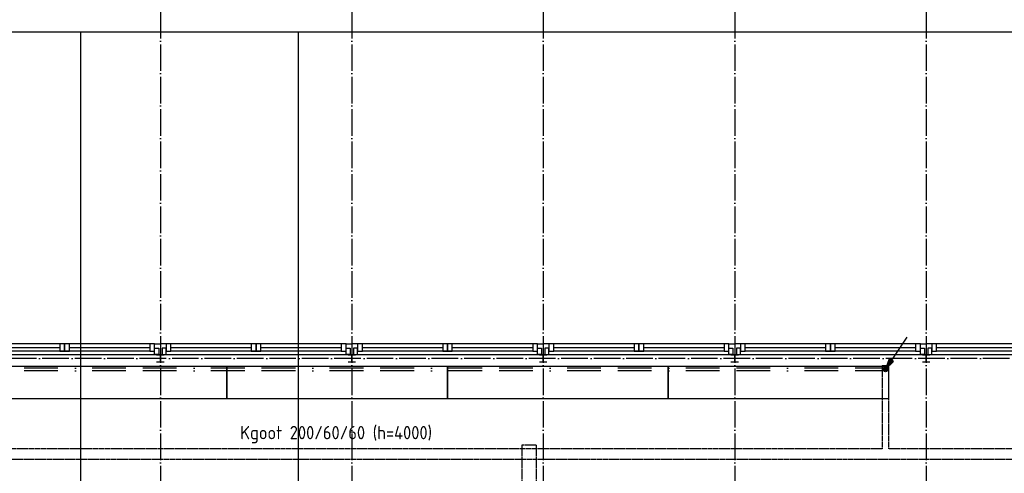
# Model space of a CAD drawing. Extents: x 0 to 1189, y 0 to 841.
# Tile 15 of 27: x 382 to 567, y 473 to 558. Entities that reach past the tile are written whole.
import ezdxf

# ---------------------------------------------------------------- set-up
doc = ezdxf.new("R2010")
doc.units = 0
doc.header["$MEASUREMENT"] = 0
for name, pattern in [('B0304', [6, 5, -0.5, 0, -0.5]), ('E0001', [1, 1, 0]), ('E0002', [22.225, 6.35, -3.175, 6.35, -3.175, 0, -3.175])]:
    doc.linetypes.add(name, pattern=pattern)
doc.layers.get('0').update_dxf_attribs({"linetype": 'CONTINUOUS'})
doc.layers.add('GOTEN', color=3, linetype='CONTINUOUS')
doc.layers.add('LABTAFELS', color=7, linetype='CONTINUOUS')
doc.styles.get("Standard").update_dxf_attribs({"font": 'ISO'})

# ---------------------------------------------------------------- blocks, each defined once
blk = doc.blocks.new('ESK1202A')
at = {"color": 0, "linetype": 'Continuous'}
blk.add_line((4, 6), (0, 0), dxfattribs=at)
at = {"color": 0}
for points in [[(0, 0), (1.53, 1.39), (0.69, 1.94), (0, 0)], [(1.11, 1.66), (1.11, 1.66)]]:
    blk.add_lwpolyline(points, dxfattribs=at)
for points in [[(0.23, 0.34), (1.36, 1.37), (0.74, 1.79)], [(0.46, 0.69), (1.2, 1.36), (0.8, 1.63)], [(0.69, 1.03), (1.04, 1.35), (0.85, 1.48)]]:
    blk.add_lwpolyline(points, close=True, dxfattribs=at)
for radius in [0.5, 0.4, 0.3, 0.2, 0.1]:
    blk.add_circle((0, 0), radius, dxfattribs=at)
at = {"flags": 1}
blk.add_attdef('LD', (4, 0), '', height=1.8, dxfattribs=at)

msp = doc.modelspace()

# ---------------------------------------------------------------- linework, layer by layer
at = {"color": 8, "linetype": 'B0304'}
for p, q in [((408.24, 773.28), (408.24, 152.37)), ((444.24, 773.28), (444.24, 152.37)), ((480.24, 773.28), (480.24, 152.37)), ((516.24, 773.28), (516.24, 152.37)), ((552.24, 773.28), (552.24, 152.37)), ((1123.04, 494.58), (73.1, 494.58))]:
    msp.add_line(p, q, dxfattribs=at)
at = {"color": 8}
for p, q in [((434.24, 555.97), (137.24, 555.97)), ((690.24, 555.97), (393.24, 555.97)), ((393.24, 555.97), (393.24, 135.97)), ((434.24, 135.97), (434.24, 555.97)), ((374.22, 496.65), (389.34, 496.65)), ((391.14, 496.65), (406.26, 496.65)), ((410.22, 496.65), (425.34, 496.65)), ((427.14, 496.65), (442.26, 496.65)), ((446.22, 496.65), (461.34, 496.65)), ((463.14, 496.65), (478.26, 496.65)), ((482.22, 496.65), (497.34, 496.65)), ((499.14, 496.65), (514.26, 496.65)), ((518.22, 496.65), (533.34, 496.65)), ((535.14, 496.65), (550.26, 496.65)), ((554.22, 496.65), (569.34, 496.65))]:
    msp.add_line(p, q, dxfattribs=at)
at = {"color": 8, "linetype": 'ByBlock'}
for p, q in [((406.26, 497.34), (374.22, 497.34)), ((390.24, 497.34), (389.34, 497.34)), ((389.34, 497.34), (389.34, 495.95)), ((391.14, 497.34), (390.24, 497.34)), ((390.24, 497.34), (390.24, 495.95)), ((390.24, 495.95), (390.24, 497.34)), ((391.14, 495.95), (391.14, 497.34)), ((407.16, 497.34), (406.26, 497.34)), ((406.26, 497.34), (406.26, 495.95)), ((407.16, 495.95), (407.16, 497.34)), ((407.16, 497.34), (408.24, 497.34)), ((407.16, 496.54), (407.92, 496.54)), ((407.16, 495.34), (407.16, 496.54)), ((407.92, 496.54), (407.92, 495.34)), ((409.32, 497.34), (408.24, 497.34)), ((409.32, 496.54), (408.56, 496.54)), ((408.56, 496.54), (408.56, 495.34)), ((410.22, 497.34), (409.32, 497.34)), ((409.32, 497.34), (409.32, 495.95)), ((409.32, 495.34), (409.32, 496.54)), ((442.26, 497.34), (410.22, 497.34)), ((410.22, 495.95), (410.22, 497.34)), ((426.24, 497.34), (425.34, 497.34)), ((425.34, 497.34), (425.34, 495.95)), ((427.14, 497.34), (426.24, 497.34)), ((426.24, 497.34), (426.24, 495.95)), ((426.24, 495.95), (426.24, 497.34)), ((427.14, 495.95), (427.14, 497.34)), ((443.16, 497.34), (442.26, 497.34)), ((442.26, 497.34), (442.26, 495.95)), ((443.16, 495.95), (443.16, 497.34)), ((443.16, 497.34), (444.24, 497.34)), ((443.16, 496.54), (443.92, 496.54)), ((443.16, 495.34), (443.16, 496.54)), ((443.92, 496.54), (443.92, 495.34)), ((445.32, 497.34), (444.24, 497.34)), ((445.32, 496.54), (444.56, 496.54)), ((444.56, 496.54), (444.56, 495.34)), ((446.22, 497.34), (445.32, 497.34)), ((445.32, 497.34), (445.32, 495.95)), ((445.32, 495.34), (445.32, 496.54)), ((478.26, 497.34), (446.22, 497.34)), ((446.22, 495.95), (446.22, 497.34)), ((462.24, 497.34), (461.34, 497.34)), ((461.34, 497.34), (461.34, 495.95)), ((463.14, 497.34), (462.24, 497.34)), ((462.24, 497.34), (462.24, 495.95)), ((462.24, 495.95), (462.24, 497.34)), ((463.14, 495.95), (463.14, 497.34)), ((479.16, 497.34), (478.26, 497.34)), ((478.26, 497.34), (478.26, 495.95)), ((479.16, 495.95), (479.16, 497.34)), ((479.16, 497.34), (480.24, 497.34)), ((479.16, 496.54), (479.92, 496.54)), ((479.16, 495.34), (479.16, 496.54)), ((479.92, 496.54), (479.92, 495.34)), ((481.32, 497.34), (480.24, 497.34)), ((481.32, 496.54), (480.56, 496.54)), ((480.56, 496.54), (480.56, 495.34)), ((482.22, 497.34), (481.32, 497.34)), ((481.32, 497.34), (481.32, 495.95)), ((481.32, 495.34), (481.32, 496.54)), ((514.26, 497.34), (482.22, 497.34)), ((482.22, 495.95), (482.22, 497.34)), ((498.24, 497.34), (497.34, 497.34)), ((497.34, 497.34), (497.34, 495.95)), ((499.14, 497.34), (498.24, 497.34)), ((498.24, 497.34), (498.24, 495.95)), ((498.24, 495.95), (498.24, 497.34)), ((499.14, 495.95), (499.14, 497.34)), ((515.16, 497.34), (514.26, 497.34)), ((514.26, 497.34), (514.26, 495.95)), ((515.16, 495.95), (515.16, 497.34)), ((515.16, 497.34), (516.24, 497.34)), ((515.16, 496.54), (515.92, 496.54)), ((515.16, 495.34), (515.16, 496.54)), ((515.92, 496.54), (515.92, 495.34)), ((517.32, 497.34), (516.24, 497.34)), ((517.32, 496.54), (516.56, 496.54)), ((516.56, 496.54), (516.56, 495.34)), ((518.22, 497.34), (517.32, 497.34)), ((517.32, 497.34), (517.32, 495.95)), ((517.32, 495.34), (517.32, 496.54)), ((550.26, 497.34), (518.22, 497.34)), ((518.22, 495.95), (518.22, 497.34)), ((534.24, 497.34), (533.34, 497.34)), ((533.34, 497.34), (533.34, 495.95)), ((535.14, 497.34), (534.24, 497.34)), ((534.24, 497.34), (534.24, 495.95)), ((534.24, 495.95), (534.24, 497.34)), ((535.14, 495.95), (535.14, 497.34)), ((551.16, 497.34), (550.26, 497.34)), ((550.26, 497.34), (550.26, 495.95)), ((551.16, 495.95), (551.16, 497.34)), ((551.16, 497.34), (552.24, 497.34)), ((551.16, 496.54), (551.92, 496.54)), ((551.16, 495.34), (551.16, 496.54)), ((551.92, 496.54), (551.92, 495.34)), ((553.32, 497.34), (552.24, 497.34)), ((553.32, 496.54), (552.56, 496.54)), ((552.56, 496.54), (552.56, 495.34)), ((554.22, 497.34), (553.32, 497.34)), ((553.32, 497.34), (553.32, 495.95)), ((553.32, 495.34), (553.32, 496.54)), ((586.26, 497.34), (554.22, 497.34)), ((554.22, 495.95), (554.22, 497.34)), ((406.26, 495.95), (374.22, 495.95)), ((389.34, 495.95), (390.24, 495.95)), ((390.24, 495.95), (391.14, 495.95)), ((406.26, 495.95), (407.16, 495.95)), ((407.92, 495.34), (407.16, 495.34)), ((408.56, 495.34), (409.32, 495.34)), ((409.32, 495.95), (410.22, 495.95)), ((442.26, 495.95), (410.22, 495.95)), ((425.34, 495.95), (426.24, 495.95)), ((426.24, 495.95), (427.14, 495.95)), ((442.26, 495.95), (443.16, 495.95)), ((443.92, 495.34), (443.16, 495.34)), ((444.56, 495.34), (445.32, 495.34)), ((445.32, 495.95), (446.22, 495.95)), ((478.26, 495.95), (446.22, 495.95)), ((461.34, 495.95), (462.24, 495.95)), ((462.24, 495.95), (463.14, 495.95)), ((478.26, 495.95), (479.16, 495.95)), ((479.92, 495.34), (479.16, 495.34)), ((480.56, 495.34), (481.32, 495.34)), ((481.32, 495.95), (482.22, 495.95)), ((514.26, 495.95), (482.22, 495.95)), ((497.34, 495.95), (498.24, 495.95)), ((498.24, 495.95), (499.14, 495.95)), ((514.26, 495.95), (515.16, 495.95)), ((515.92, 495.34), (515.16, 495.34)), ((516.56, 495.34), (517.32, 495.34)), ((517.32, 495.95), (518.22, 495.95)), ((550.26, 495.95), (518.22, 495.95)), ((533.34, 495.95), (534.24, 495.95)), ((534.24, 495.95), (535.14, 495.95)), ((550.26, 495.95), (551.16, 495.95)), ((551.92, 495.34), (551.16, 495.34)), ((552.56, 495.34), (553.32, 495.34)), ((553.32, 495.95), (554.22, 495.95)), ((586.26, 495.95), (554.22, 495.95))]:
    msp.add_line(p, q, dxfattribs=at)
at = {"color": 8, "linetype": 'Continuous'}
msp.add_line((335.16, 495.34), (587.16, 495.34), dxfattribs=at)
at = {"color": 0, "linetype": 'ByBlock'}
for points in [[(407.54, 495.27), (408.94, 495.27)], [(408.24, 493.94), (408.24, 495.27)], [(443.54, 495.27), (444.94, 495.27)], [(444.24, 493.94), (444.24, 495.27)], [(479.54, 495.27), (480.94, 495.27)], [(480.24, 493.94), (480.24, 495.27)], [(515.54, 495.27), (516.94, 495.27)], [(516.24, 493.94), (516.24, 495.27)], [(551.54, 495.27), (552.94, 495.27)], [(552.24, 493.94), (552.24, 495.27)], [(407.54, 493.94), (408.94, 493.94)], [(443.54, 493.94), (444.94, 493.94)], [(479.54, 493.94), (480.94, 493.94)], [(515.54, 493.94), (516.94, 493.94)], [(551.54, 493.94), (552.94, 493.94)]]:
    msp.add_lwpolyline(points, dxfattribs=at)
at = {"layer": 'GOTEN', "linetype": 'E0002'}
for p, q in [((545.25, 492.76), (337.76, 492.76)), ((545.25, 492.26), (337.76, 492.26))]:
    msp.add_line(p, q, dxfattribs=at)
at = {"layer": 'GOTEN', "linetype": 'E0001'}
for p, q in [((544, 493.23), (544, 477.58)), ((544, 493.23), (545.2, 493.23)), ((545.2, 493.23), (545.2, 477.58)), ((476.23, 478.29), (476.23, 299.63)), ((478.93, 478.29), (476.23, 478.29)), ((478.93, 478.29), (478.93, 299.63)), ((544, 477.58), (199.66, 477.58)), ((659.59, 477.58), (545.2, 477.58)), ((659.59, 475.58), (199.66, 475.58))]:
    msp.add_line(p, q, dxfattribs=at)
at = {"layer": 'LABTAFELS', "color": 8}
for p, q in [((420.74, 493.08), (379.24, 493.08)), ((462.24, 493.08), (420.74, 493.08)), ((420.74, 493.08), (420.74, 487.08)), ((420.74, 487.08), (420.74, 493.08)), ((462.24, 493.08), (462.24, 487.08)), ((462.24, 487.08), (462.24, 493.08)), ((503.74, 493.08), (462.24, 493.08)), ((545.24, 493.08), (503.74, 493.08)), ((503.74, 493.08), (503.74, 487.08)), ((503.74, 487.08), (503.74, 493.08)), ((545.24, 487.08), (545.24, 493.08)), ((379.24, 487.08), (420.74, 487.08)), ((420.74, 487.08), (462.24, 487.08)), ((462.24, 487.08), (503.74, 487.08)), ((503.74, 487.08), (545.24, 487.08))]:
    msp.add_line(p, q, dxfattribs=at)

# ---------------------------------------------------------------- block references
at = {"layer": 'GOTEN', "linetype": 'E0001'}
msp.add_blockref('ESK1202A', (544.6, 492.6), dxfattribs=at)

# ---------------------------------------------------------------- texts
at = {"layer": 'GOTEN', "color": 4, "linetype": 'E0001'}
msp.add_text('Kgoot 200/60/60 (h=4000)', height=2.5, dxfattribs=at).set_placement((423.25, 479.38))

doc.saveas('drawing.dxf')
